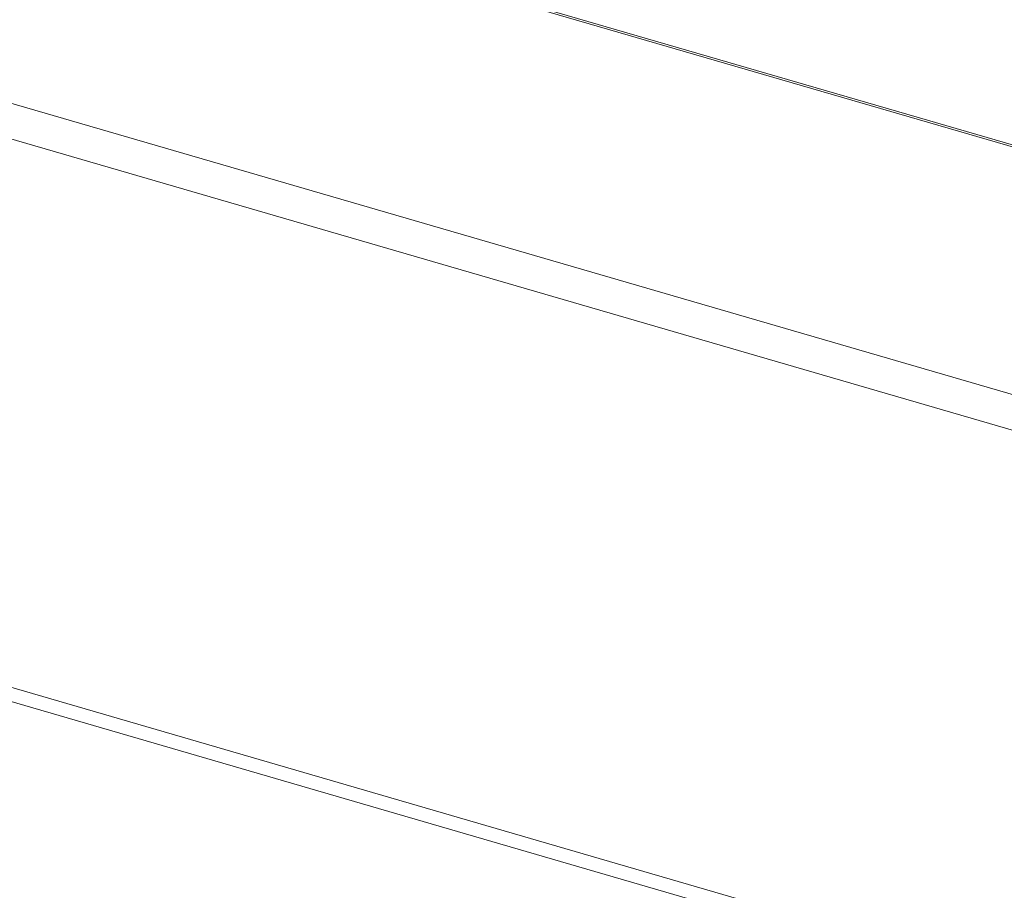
# Model space of a CAD drawing. Header units: millimetres. Extents: x 3925 to 5043, y -86 to 778.
# Tile 216 of 256: x 4884.75 to 4894.01, y 101.23 to 109.42. Entities that reach past the tile are written whole.
import ezdxf

# ---------------------------------------------------------------- set-up
doc = ezdxf.new("R2010")
doc.units = ezdxf.units.MM
doc.header["$LTSCALE"] = 46.255
for name, color, linetype in [('H30K-IO-LABEDXF_CONTINUOUS_LINE', 7, 'CONTINUOUS'), ('H30K-REAR-CODXF_CONTINUOUS_LINE', 7, 'CONTINUOUS'), ('LABEL-IO-H30DXF_CONTINUOUS_LINE', 7, 'CONTINUOUS')]:
    doc.layers.add(name, color=color, linetype=linetype)

msp = doc.modelspace()

# ---------------------------------------------------------------- linework, layer by layer
at = {"layer": 'H30K-IO-LABEDXF_CONTINUOUS_LINE', "color": 7, "linetype": 'Continuous', "lineweight": 0}
msp.add_line((4822.8675, 128.9566), (4903.1756, 105.5982), dxfattribs=at)
at = {"layer": 'H30K-REAR-CODXF_CONTINUOUS_LINE', "color": 7, "linetype": 'Continuous', "lineweight": 0}
for p, q in [((4822.936, 128.9188), (4903.1708, 105.5817)), ((4901.3206, 103.7892), (4820.4868, 127.3005)), ((4901.1877, 103.491), (4820.3539, 127.0023)), ((4864.6596, 108.9582), (4901.4245, 98.2647)), ((4864.753, 108.7968), (4901.518, 98.1033))]:
    msp.add_line(p, q, dxfattribs=at)
at = {"layer": 'LABEL-IO-H30DXF_CONTINUOUS_LINE', "color": 7, "linetype": 'Continuous', "lineweight": 0}
msp.add_line((4822.8675, 128.9566), (4903.1699, 105.5999), dxfattribs=at)

doc.saveas('drawing.dxf')
